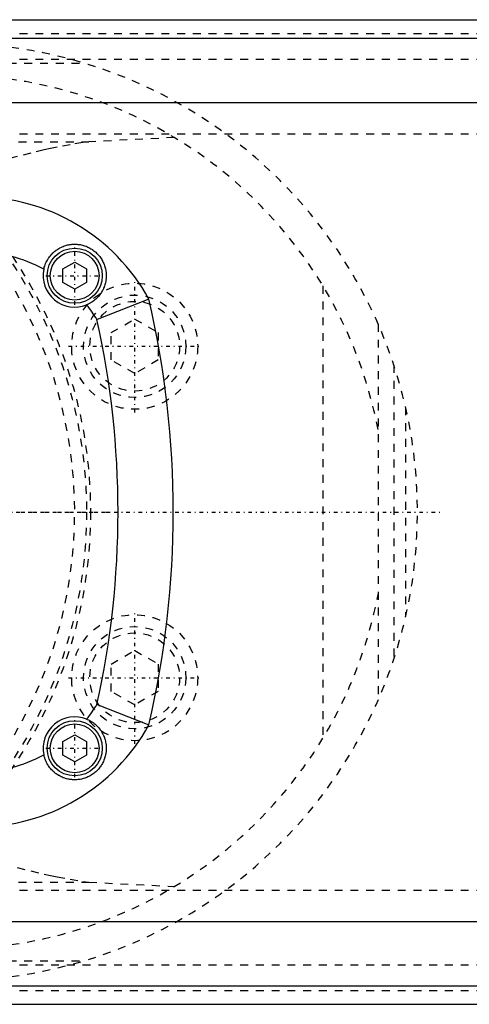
# Model space of a CAD drawing. Extents: x -502 to 168, y -90 to 90.
# Tile 5 of 7: x -151 to -94, y -62 to 62. Entities that reach past the tile are written whole.
import ezdxf

# ---------------------------------------------------------------- set-up
doc = ezdxf.new("R2010")
doc.units = 0
doc.linetypes.add('CENTER', pattern=[1.5, 0.45, -0.5, 0.05, -0.5])
doc.linetypes.add('DASHED', pattern=[2, 1, -1])
for name, color, linetype in [('AM_0', 7, 'CONTINUOUS'), ('AM_3', 7, 'DASHED'), ('AM_7', 7, 'CENTER')]:
    doc.layers.add(name, color=color, linetype=linetype)

msp = doc.modelspace()

# ---------------------------------------------------------------- linework, layer by layer
at = {"layer": 'AM_0', "color": 7, "linetype": 'CONTINUOUS'}
for p, q in [((-227, 62.5), (-90, 62.5)), ((-227, 60.15), (-90, 60.15)), ((-227, 52), (-90, 52)), ((-145.5, 30.87), (-144, 31.73)), ((-144, 31.73), (-142.5, 30.87)), ((-145.5, 29.13), (-145.5, 30.87)), ((-142.5, 30.87), (-142.5, 29.13)), ((-144, 28.27), (-145.5, 29.13)), ((-142.5, 29.13), (-144, 28.27)), ((-134.58, 27.03), (-141.17, 24.44)), ((-141.17, -24.44), (-134.58, -27.03)), ((-145.5, -29.13), (-144, -28.27)), ((-144, -28.27), (-142.5, -29.13)), ((-145.5, -30.87), (-145.5, -29.13)), ((-142.5, -29.13), (-142.5, -30.87)), ((-144, -31.73), (-145.5, -30.87)), ((-142.5, -30.87), (-144, -31.73)), ((-227, -52), (-90, -52)), ((-227, -60.15), (-90, -60.15)), ((-227, -62.5), (-90, -62.5))]:
    msp.add_line(p, q, dxfattribs=at)
for points in [[(-147.91, 30.82, 0), (-147.9, 30.9, 0), (-147.86, 31.07, 0), (-147.81, 31.23, 0), (-147.78, 31.31, 0), (-147.75, 31.39, 0), (-147.69, 31.55, 0), (-147.62, 31.7, 0), (-147.55, 31.85, 0), (-147.47, 31.99, 0), (-147.38, 32.14, 0), (-147.34, 32.21, 0), (-147.29, 32.27, 0), (-147.2, 32.41, 0), (-147.09, 32.53, 0), (-146.99, 32.66, 0), (-146.88, 32.78, 0), (-146.77, 32.89, 0), (-146.71, 32.94, 0), (-146.65, 33, 0), (-146.53, 33.1, 0), (-146.41, 33.19, 0), (-146.34, 33.24, 0), (-146.28, 33.29, 0), (-146.15, 33.37, 0), (-146.02, 33.45, 0), (-145.95, 33.49, 0), (-145.89, 33.53, 0), (-145.75, 33.6, 0), (-145.61, 33.66, 0), (-145.47, 33.72, 0), (-145.33, 33.77, 0), (-145.19, 33.82, 0), (-145.12, 33.84, 0), (-145.04, 33.86, 0), (-144.9, 33.9, 0), (-144.75, 33.93, 0), (-144.61, 33.95, 0), (-144.46, 33.97, 0), (-144.31, 33.99, 0), (-144.24, 33.99, 0), (-144.17, 34, 0), (-144.02, 34, 0), (-143.88, 34, 0), (-143.73, 33.99, 0), (-143.59, 33.98, 0), (-143.45, 33.96, 0), (-143.38, 33.95, 0), (-143.31, 33.94, 0), (-143.17, 33.91, 0), (-143.03, 33.88, 0), (-142.89, 33.84, 0), (-142.75, 33.8, 0), (-142.61, 33.75, 0), (-142.54, 33.73, 0), (-142.48, 33.7, 0), (-142.34, 33.64, 0), (-142.2, 33.57, 0), (-142.07, 33.5, 0), (-141.94, 33.43, 0), (-141.81, 33.35, 0), (-141.75, 33.31, 0), (-141.69, 33.26, 0), (-141.57, 33.17, 0), (-141.45, 33.08, 0), (-141.39, 33.03, 0), (-141.33, 32.98, 0), (-141.22, 32.87, 0), (-141.11, 32.77, 0), (-141.06, 32.71, 0), (-141.01, 32.66, 0), (-140.91, 32.54, 0), (-140.82, 32.43, 0), (-140.73, 32.31, 0), (-140.65, 32.19, 0), (-140.57, 32.06, 0), (-140.54, 32, 0), (-140.5, 31.94, 0), (-140.43, 31.81, 0), (-140.37, 31.68, 0), (-140.31, 31.54, 0), (-140.26, 31.41, 0), (-140.21, 31.27, 0), (-140.19, 31.2, 0), (-140.16, 31.13, 0), (-140.13, 30.99, 0), (-140.09, 30.85, 0), (-140.06, 30.71, 0), (-140.04, 30.56, 0), (-140.02, 30.42, 0), (-140.02, 30.35, 0), (-140.01, 30.27, 0), (-140, 30.13, 0), (-140, 29.98, 0), (-140, 29.83, 0), (-140.01, 29.69, 0), (-140.03, 29.54, 0), (-140.04, 29.47, 0), (-140.05, 29.4, 0), (-140.07, 29.25, 0), (-140.1, 29.11, 0), (-140.14, 28.96, 0), (-140.18, 28.82, 0), (-140.23, 28.68, 0), (-140.25, 28.61, 0), (-140.28, 28.54, 0), (-140.34, 28.4, 0), (-140.4, 28.26, 0), (-140.43, 28.19, 0), (-140.47, 28.12, 0), (-140.54, 27.99, 0), (-140.62, 27.86, 0), (-140.66, 27.79, 0), (-140.71, 27.73, 0), (-140.8, 27.6, 0), (-140.89, 27.48, 0), (-141, 27.36, 0), (-141.1, 27.24, 0), (-141.21, 27.13, 0), (-141.27, 27.08, 0), (-141.33, 27.02, 0), (-141.45, 26.92, 0), (-141.58, 26.82, 0), (-141.71, 26.72, 0), (-141.84, 26.63, 0), (-141.98, 26.55, 0), (-142.05, 26.51, 0), (-142.12, 26.47, 0), (-142.26, 26.4, 0), (-142.41, 26.33, 0), (-142.49, 26.3, 0)], [(-142.49, -26.3, 0), (-142.41, -26.33, 0), (-142.26, -26.4, 0), (-142.1, -26.48, 0), (-142.03, -26.52, 0), (-141.96, -26.56, 0), (-141.81, -26.65, 0), (-141.68, -26.74, 0), (-141.54, -26.84, 0), (-141.41, -26.95, 0), (-141.29, -27.06, 0), (-141.23, -27.11, 0), (-141.17, -27.17, 0), (-141.06, -27.29, 0), (-140.95, -27.41, 0), (-140.85, -27.54, 0), (-140.75, -27.67, 0), (-140.66, -27.8, 0), (-140.62, -27.87, 0), (-140.58, -27.93, 0), (-140.5, -28.07, 0), (-140.42, -28.21, 0), (-140.39, -28.28, 0), (-140.36, -28.35, 0), (-140.3, -28.49, 0), (-140.24, -28.64, 0), (-140.21, -28.71, 0), (-140.19, -28.78, 0), (-140.15, -28.93, 0), (-140.11, -29.08, 0), (-140.08, -29.22, 0), (-140.05, -29.37, 0), (-140.03, -29.52, 0), (-140.02, -29.6, 0), (-140.01, -29.67, 0), (-140, -29.82, 0), (-140, -29.97, 0), (-140, -30.12, 0), (-140.01, -30.27, 0), (-140.02, -30.41, 0), (-140.03, -30.48, 0), (-140.04, -30.56, 0), (-140.06, -30.7, 0), (-140.09, -30.84, 0), (-140.12, -30.98, 0), (-140.16, -31.12, 0), (-140.2, -31.26, 0), (-140.23, -31.33, 0), (-140.25, -31.39, 0), (-140.3, -31.52, 0), (-140.36, -31.66, 0), (-140.42, -31.79, 0), (-140.49, -31.91, 0), (-140.56, -32.04, 0), (-140.6, -32.1, 0), (-140.64, -32.17, 0), (-140.72, -32.29, 0), (-140.81, -32.41, 0), (-140.9, -32.53, 0), (-141, -32.64, 0), (-141.1, -32.76, 0), (-141.15, -32.81, 0), (-141.21, -32.86, 0), (-141.32, -32.97, 0), (-141.43, -33.07, 0), (-141.49, -33.11, 0), (-141.55, -33.16, 0), (-141.67, -33.25, 0), (-141.8, -33.34, 0), (-141.86, -33.38, 0), (-141.93, -33.42, 0), (-142.06, -33.5, 0), (-142.19, -33.57, 0), (-142.32, -33.63, 0), (-142.45, -33.69, 0), (-142.59, -33.74, 0), (-142.66, -33.77, 0), (-142.73, -33.79, 0), (-142.87, -33.84, 0), (-143.01, -33.87, 0), (-143.15, -33.91, 0), (-143.29, -33.94, 0), (-143.43, -33.96, 0), (-143.5, -33.97, 0), (-143.58, -33.98, 0), (-143.72, -33.99, 0), (-143.87, -34, 0), (-144.01, -34, 0), (-144.16, -34, 0), (-144.3, -33.99, 0), (-144.38, -33.98, 0), (-144.45, -33.97, 0), (-144.6, -33.96, 0), (-144.74, -33.93, 0), (-144.88, -33.9, 0), (-145.03, -33.87, 0), (-145.17, -33.83, 0), (-145.24, -33.8, 0), (-145.31, -33.78, 0), (-145.45, -33.73, 0), (-145.58, -33.67, 0), (-145.72, -33.61, 0), (-145.85, -33.55, 0), (-145.98, -33.47, 0), (-146.05, -33.44, 0), (-146.11, -33.4, 0), (-146.24, -33.32, 0), (-146.36, -33.23, 0), (-146.42, -33.18, 0), (-146.48, -33.14, 0), (-146.6, -33.04, 0), (-146.72, -32.94, 0), (-146.77, -32.88, 0), (-146.83, -32.83, 0), (-146.94, -32.72, 0), (-147.04, -32.6, 0), (-147.14, -32.48, 0), (-147.23, -32.35, 0), (-147.32, -32.22, 0), (-147.37, -32.16, 0), (-147.41, -32.09, 0), (-147.49, -31.95, 0), (-147.57, -31.81, 0), (-147.64, -31.66, 0), (-147.7, -31.52, 0), (-147.76, -31.37, 0), (-147.79, -31.29, 0), (-147.81, -31.21, 0), (-147.86, -31.06, 0), (-147.9, -30.9, 0), (-147.91, -30.82, 0)]]:
    msp.add_polyline3d(points, dxfattribs=at)
for centre, radius in [((-144, 30), 3.5), ((-144, 30), 3.1), ((-144, -30), 3.5), ((-144, -30), 3.1)]:
    msp.add_circle(centre, radius, dxfattribs=at)
for centre, radius, start, end in [((-156.5, 15), 25, 28.7568, 90), ((-156.5, 15), 18, 61.5136, 90), ((-144, 30), 4, 168.1596, 292.2292), ((-156.5, 15), 18, 31.6369, 38.8753), ((-251.5, 0), 120, 346.9837, 13.0163), ((-251.5, 0), 113, 347.5083, 12.4917), ((-156.5, -15), 18, 321.1247, 328.3631), ((-144, -30), 4, 67.7708, 191.8404), ((-156.5, -15), 25, 270, 331.2432), ((-156.5, -15), 18, 270, 298.4864)]:
    msp.add_arc(centre, radius, start, end, dxfattribs=at)
at = {"layer": 'AM_3', "color": 6, "linetype": 'DASHED'}
for p, q in [((-227, 60.75), (37, 60.75)), ((-227, 57.5), (37, 57.5)), ((-394.4, 57), (-142.93, 57)), ((-227, 48), (37, 48)), ((-131.34, 47.53), (-142.19, 47)), ((-233.13, 47), (-142.19, 47)), ((-112.5, 28.71), (-112.5, -28.71)), ((-139.39, 22.77), (-136.39, 24.5)), ((-136.39, 24.5), (-133.39, 22.77)), ((-105.5, 23.87), (-105.5, -23.87)), ((-139.39, 19.31), (-139.39, 22.77)), ((-133.39, 22.77), (-133.39, 19.31)), ((-136.39, 17.57), (-139.39, 19.31)), ((-133.39, 19.31), (-136.39, 17.57)), ((-103.5, 18.65), (-103.5, -18.65)), ((-102, 13.28), (-102, -13.28)), ((-139.39, -19.31), (-136.39, -17.57)), ((-136.39, -17.57), (-133.39, -19.31)), ((-139.39, -22.77), (-139.39, -19.31)), ((-133.39, -19.31), (-133.39, -22.77)), ((-136.39, -24.5), (-139.39, -22.77)), ((-133.39, -22.77), (-136.39, -24.5)), ((-233.13, -47), (-142.19, -47)), ((-142.19, -47), (-131.34, -47.53)), ((-227, -48), (37, -48)), ((-394.4, -57), (-142.93, -57)), ((-227, -57.5), (37, -57.5)), ((-227, -60.75), (37, -60.75))]:
    msp.add_line(p, q, dxfattribs=at)
for points in [[(-142.19, 47, 0), (-142.98, 46.89, 0), (-144.59, 46.63, 0), (-146.23, 46.32, 0), (-147.06, 46.15, 0), (-147.9, 45.96, 0), (-149.59, 45.57, 0), (-151.31, 45.13, 0), (-153.05, 44.67, 0), (-154.82, 44.19, 0), (-156.6, 43.69, 0), (-157.49, 43.44, 0), (-158.39, 43.18, 0), (-160.2, 42.68, 0), (-162.01, 42.18, 0), (-163.84, 41.7, 0), (-165.68, 41.25, 0), (-167.52, 40.83, 0), (-168.44, 40.64, 0), (-169.37, 40.47, 0), (-171.22, 40.17, 0), (-173.07, 39.94, 0), (-174, 39.86, 0)], [(-174, -39.86, 0), (-173.07, -39.94, 0), (-171.22, -40.17, 0), (-169.37, -40.47, 0), (-168.44, -40.64, 0), (-167.52, -40.83, 0), (-165.68, -41.25, 0), (-163.84, -41.7, 0), (-162.01, -42.18, 0), (-160.2, -42.68, 0), (-158.39, -43.18, 0), (-157.49, -43.44, 0), (-156.6, -43.69, 0), (-154.82, -44.19, 0), (-153.05, -44.67, 0), (-151.31, -45.13, 0), (-149.59, -45.57, 0), (-147.9, -45.96, 0), (-147.06, -46.15, 0), (-146.23, -46.32, 0), (-144.59, -46.63, 0), (-142.98, -46.89, 0), (-142.19, -47, 0)]]:
    msp.add_polyline3d(points, dxfattribs=at)
for centre, radius in [((-200, 0), 58), ((-200, 0), 57.5), ((-136.39, 21.04), 8), ((-136.39, 21.04), 6.5), ((-136.39, 21.04), 5.7), ((-136.39, -21.04), 8), ((-136.39, -21.04), 6.5), ((-136.39, -21.04), 5.7)]:
    msp.add_circle(centre, radius, dxfattribs=at)
for centre, radius, start, end in [((-160, 0), 59.5, 270, 90), ((-200, 0), 56, 262.1432, 97.8568), ((-160, 0), 55.5, 10.8929, 90), ((-160, 0), 55.5, 270, 349.1071)]:
    msp.add_arc(centre, radius, start, end, dxfattribs=at)
at = {"layer": 'AM_7', "color": 4, "linetype": 'CENTER'}
for p, q in [((-144, 26.32), (-144, 33.67)), ((-147.68, 30), (-140.32, 30)), ((-136.39, 12.64), (-136.39, 29.44)), ((-144.79, 21.04), (-127.99, 21.04)), ((-275.4, 0), (-97.53, 0)), ((-260.9, 0), (-139.1, 0)), ((-136.39, -29.44), (-136.39, -12.64)), ((-144.79, -21.04), (-127.99, -21.04)), ((-144, -33.67), (-144, -26.32)), ((-147.68, -30), (-140.32, -30))]:
    msp.add_line(p, q, dxfattribs=at)

doc.saveas('drawing.dxf')
